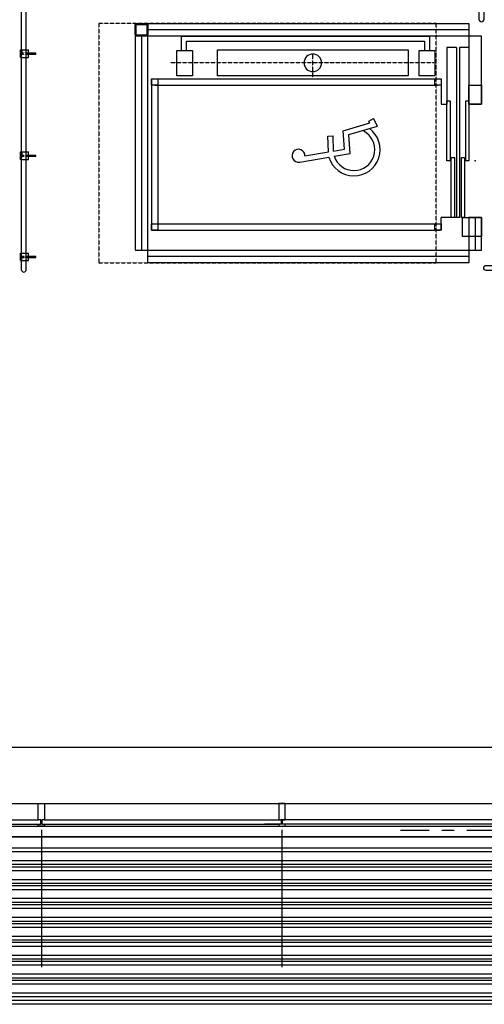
# Model space of a CAD drawing. Extents: x -66955 to 52345, y -20450 to 69550.
# Tile 14 of 132: x -61707 to -58018, y 11205 to 19020. Entities that reach past the tile are written whole.
import ezdxf

# ---------------------------------------------------------------- set-up
doc = ezdxf.new("R2010")
doc.units = 0
doc.header["$MEASUREMENT"] = 0
doc.linetypes.add('HIDDEN', pattern=[0.375, 0.25, -0.125])
for name, color, linetype in [('STRAMIEN--E7-', 7, 'CONTINUOUS'), ('VERD1--22-', 7, 'CONTINUOUS'), ('VERD1--24-', 7, 'CONTINUOUS'), ('VERD1--27-', 7, 'CONTINUOUS'), ('VERD1--28-', 7, 'CONTINUOUS'), ('VERD1--31-', 7, 'CONTINUOUS'), ('VERD1--32-', 7, 'CONTINUOUS')]:
    doc.layers.add(name, color=color, linetype=linetype)
doc.styles.add('MONOTXT', font='MONOTXT', dxfattribs={"height": 0.2})

# ---------------------------------------------------------------- blocks, each defined once
blk = doc.blocks.new('*O347')
at = {"layer": 'VERD1--28-', "color": 7, "linetype": 'CONTINUOUS'}
for p, q in [((57.6, 131.1), (268.2, 193.1)), ((101.6, 100.2), (329, 167.3)), ((260.7, 207.8), (297.9, 227.1)), ((268.2, 193.1), (260.7, 207.8)), ((329, 167.3), (297.9, 227.1)), ((-66, 88.3), (-24, 89.8)), ((-61.3, -36.9), (-66, 88.3)), ((-19.6, -29.9), (-24, 89.8)), ((66.9, -15.4), (57.6, 131.1)), ((111.2, -50.6), (101.6, 100.2)), ((240.2, 115), (214.6, 133.5)), ((-247.2, -68.1), (-61.3, -36.9)), ((-19.6, -29.9), (66.9, -15.4)), ((-15.7, -71.8), (111.2, -50.6)), ((142.1, -19.1), (142.1, -19)), ((-288.6, -117.6), (-57.1, -78.8))]:
    blk.add_line(p, q, dxfattribs=at)
for centre, radius, start, end in [((142.1, -19), 208.1, 196.7668, 53.80304), ((142.1, -19), 166.1, 198.5777, 53.80207), ((-298.7, -67.5), 51.5, 359.06549, 279.51302)]:
    blk.add_arc(centre, radius, start, end, dxfattribs=at)
blk = doc.blocks.new('*O346')
at = {"layer": 'VERD1--28-', "color": 7, "linetype": 'CONTINUOUS'}
for p, q in [((-1419.5, 862), (-1419.5, 938)), ((-1411.5, 862), (-1411.5, 938)), ((-1407.5, 950), (-1331.5, 950)), ((-1407.5, 942), (-1331.5, 942)), ((-1327.5, 938), (-1327.5, 862)), ((-1319.5, 938), (-1319.5, 862)), ((1230.5, 900), (-1319.5, 900)), ((-1331.5, 858), (-1407.5, 858)), ((-1331.5, 850), (-1407.5, 850)), ((-1369.5, 850), (-1369.5, -850)), ((1130.8, 760), (1055.8, 760)), ((1055.8, 760), (1055.9, 310)), ((1130.8, 760), (1130.8, -590)), ((1155.8, 760), (1155.8, -590)), ((1230.5, 760), (1155.8, 760)), ((-1289.5, 510), (-1289.5, -690.1)), ((-1289.5, 510), (1009.7, 510)), ((-1264.5, 460), (981.7, 460)), ((-1239.5, 460), (-1239.5, -665.2)), ((1055.8, 335), (1080.8, 335)), ((1055.8, -140), (1055.8, 335)), ((1080.8, 335), (1080.8, -140)), ((1205.8, 335), (1230.8, 335)), ((1205.8, -140), (1205.8, 335)), ((1230.8, 335), (1230.8, -140)), ((1030.8, 310), (1055.8, 310)), ((1255.8, 310), (1280.8, 310)), ((1080.8, -140), (1055.8, -140)), ((1090.8, -115), (1115.8, -115)), ((1090.8, -590), (1090.8, -115)), ((1115.8, -115), (1115.8, -590)), ((1170.8, -115), (1195.8, -115)), ((1170.9, -590), (1170.8, -115)), ((1195.8, -115), (1195.9, -590)), ((1230.8, -140), (1205.8, -140)), ((1155.8, -590), (1010.9, -590)), ((1010.9, -690), (1010.9, -590)), ((1115.8, -590), (1090.8, -590)), ((1195.9, -590), (1170.9, -590)), ((1230.9, -590), (1280.9, -590)), ((1280.9, -590), (1280.8, -740)), ((-1289.5, -690.1), (1002.7, -690.1)), ((-1264.5, -640.1), (981.8, -640.1)), ((1280.8, -740), (1180.8, -740)), ((1280.5, -740), (1280.5, -850)), ((1230.5, -900), (-1319.5, -900))]:
    blk.add_line(p, q, dxfattribs=at)
at = {"layer": 'VERD1--28-', "color": 7, "linetype": 'HIDDEN'}
for p, q in [((-9, 521.4), (-9, 706.9)), ((951.3, 637.6), (-1143.1, 637.6))]:
    blk.add_line(p, q, dxfattribs=at)
at = {"layer": 'VERD1--28-', "color": 7, "linetype": 'CONTINUOUS'}
for points in [[(-1319.5, 950), (1230.5, 950), (1230.5, 850), (-1319.5, 850)], [(-1419.5, -850), (-1319.5, -850), (-1319.5, 850), (-1419.5, 850)], [(1230.5, 310), (1330.5, 310), (1330.5, 850), (1230.5, 850)], [(-964.5, 735), (-964.5, 535), (-1089.5, 535), (-1089.5, 735)], [(-766.1, 535), (-766.1, 740.3), (748.2, 740.3), (748.2, 535)], [(960.9, 735), (960.9, 535), (835.9, 535), (835.9, 735)], [(-1239.5, 460), (-1289.5, 460), (-1289.5, 510), (-1239.5, 510)], [(1010.9, 460), (960.9, 460), (960.9, 510), (1010.9, 510)], [(1330.5, 460), (1330.5, 310), (1230.5, 310), (1230.5, 460)], [(1330.5, -590), (1330.5, -740), (1180.8, -740), (1180.8, -590)], [(1230.5, -850), (1330.5, -850), (1330.5, -590), (1230.5, -590)], [(-1239.5, -690.1), (-1289.5, -690.1), (-1289.5, -640.1), (-1239.5, -640.1)], [(1010.9, -690), (960.9, -690), (960.9, -640), (1010.9, -640)], [(-1319.5, -850), (1230.5, -850), (1230.5, -950), (-1319.5, -950)]]:
    blk.add_lwpolyline(points, close=True, dxfattribs=at)
for points in [[(-1050.8, 730.1), (-1050.8, 850), (918.1, 850), (918.1, 735)], [(-1010.8, 730.1), (-1010.8, 810), (878.1, 810), (878.1, 735)], [(1010.9, 510), (1010.9, 310), (1055, 310)]]:
    blk.add_lwpolyline(points, dxfattribs=at)
at = {"layer": 'VERD1--28-', "color": 7, "linetype": 'CONTINUOUS', "extrusion": (0, 0, -1)}
blk.add_circle((8.9, 637.6), 69.3, dxfattribs=at)
for centre, radius, start, end in [((1407.5, 938), 12, 360, 90), ((1407.5, 938), 4, 360, 90), ((1331.5, 938), 12, 90, 180), ((1331.5, 938), 4, 90, 180), ((1407.5, 862), 12, 270, 360), ((1407.5, 862), 4, 270, 360), ((1331.5, 862), 4, 180, 270), ((1331.5, 862), 12, 180, 270)]:
    blk.add_arc(centre, radius, start, end, dxfattribs=at)
at = {"layer": 'VERD1--28-', "color": 7, "linetype": 'CONTINUOUS'}
for p in [(1280.8, 310), (1280.8, -140), (1280.9, -590)]:
    blk.add_point(p, dxfattribs=at)
blk.add_blockref('*O347', (175.8, -32.4), dxfattribs=at)
blk = doc.blocks.new('*O377')
at = {"layer": 'VERD1--24-', "color": 7, "linetype": 'CONTINUOUS'}
for p, q in [((-59.8, -30), (-59.8, 30)), ((-59.8, 30), (1.7, 30)), ((1.7, -30), (1.7, 30)), ((1.7, 5), (59.8, 5)), ((59.8, -5), (59.8, 5)), ((-59.8, -30), (1.7, -30)), ((1.7, -5), (59.8, -5))]:
    blk.add_line(p, q, dxfattribs=at)
at = {"layer": 'VERD1--24-', "color": 7, "linetype": 'HIDDEN'}
for points in [[(-49.8, 30), (-49.8, 7, 0.414192), (-47.8, 5), (6.5, 5)], [(-49.8, -30), (-49.8, -7, -0.414226), (-47.8, -5), (3.5, -5)]]:
    blk.add_lwpolyline(points, format="xyb", dxfattribs=at)
blk = doc.blocks.new('*O378')
at = {"layer": 'VERD1--24-', "color": 7, "linetype": 'CONTINUOUS'}
for p, q in [((-59.8, -30), (-59.8, 30)), ((-59.8, 30), (1.7, 30)), ((1.7, -30), (1.7, 30)), ((1.7, 5), (59.8, 5)), ((59.8, -5), (59.8, 5)), ((-59.8, -30), (1.7, -30)), ((1.7, -5), (59.8, -5))]:
    blk.add_line(p, q, dxfattribs=at)
at = {"layer": 'VERD1--24-', "color": 7, "linetype": 'HIDDEN'}
for points in [[(-49.8, 30), (-49.8, 7, 0.414192), (-47.8, 5), (-47.8, 5), (6.5, 5)], [(-49.8, -30), (-49.8, -7, -0.414226), (-47.8, -5), (3.5, -5)]]:
    blk.add_lwpolyline(points, format="xyb", dxfattribs=at)
blk = doc.blocks.new('*O376')
at = {"layer": 'VERD1--24-', "color": 7, "linetype": 'CONTINUOUS'}
for name in ['*O377', '*O378']:
    blk.add_blockref(name, (0, 0), dxfattribs=at)
blk = doc.blocks.new('*O380')
at = {"layer": 'VERD1--24-', "color": 7, "linetype": 'CONTINUOUS'}
for p, q in [((-59.8, -30), (-59.8, 30)), ((-59.8, 30), (1.7, 30)), ((1.7, -30), (1.7, 30)), ((1.7, 5), (59.8, 5)), ((59.8, -5), (59.8, 5)), ((-59.8, -30), (1.7, -30)), ((1.7, -5), (59.8, -5))]:
    blk.add_line(p, q, dxfattribs=at)
at = {"layer": 'VERD1--24-', "color": 7, "linetype": 'HIDDEN'}
for points in [[(-49.8, 30), (-49.8, 7, 0.414192), (-47.8, 5), (6.5, 5)], [(-49.8, -30), (-49.8, -7, -0.414226), (-47.8, -5), (3.5, -5)]]:
    blk.add_lwpolyline(points, format="xyb", dxfattribs=at)
blk = doc.blocks.new('*O381')
at = {"layer": 'VERD1--24-', "color": 7, "linetype": 'CONTINUOUS'}
for p, q in [((-59.8, -30), (-59.8, 30)), ((-59.8, 30), (1.7, 30)), ((1.7, -30), (1.7, 30)), ((1.7, 5), (59.8, 5)), ((59.8, -5), (59.8, 5)), ((-59.8, -30), (1.7, -30)), ((1.7, -5), (59.8, -5))]:
    blk.add_line(p, q, dxfattribs=at)
at = {"layer": 'VERD1--24-', "color": 7, "linetype": 'HIDDEN'}
for points in [[(-49.8, 30), (-49.8, 7, 0.414192), (-47.8, 5), (-47.8, 5), (6.5, 5)], [(-49.8, -30), (-49.8, -7, -0.414226), (-47.8, -5), (3.5, -5)]]:
    blk.add_lwpolyline(points, format="xyb", dxfattribs=at)
blk = doc.blocks.new('*O379')
at = {"layer": 'VERD1--24-', "color": 7, "linetype": 'CONTINUOUS'}
for name in ['*O380', '*O381']:
    blk.add_blockref(name, (0, 0), dxfattribs=at)
blk = doc.blocks.new('*O383')
at = {"layer": 'VERD1--24-', "color": 7, "linetype": 'CONTINUOUS'}
for p, q in [((-59.8, -30), (-59.8, 30)), ((-59.8, 30), (1.7, 30)), ((1.7, -30), (1.7, 30)), ((1.7, 5), (59.8, 5)), ((59.8, -5), (59.8, 5)), ((-59.8, -30), (1.7, -30)), ((1.7, -5), (59.8, -5))]:
    blk.add_line(p, q, dxfattribs=at)
at = {"layer": 'VERD1--24-', "color": 7, "linetype": 'HIDDEN'}
for points in [[(-49.8, 30), (-49.8, 7, 0.414192), (-47.8, 5), (6.5, 5)], [(-49.8, -30), (-49.8, -7, -0.414226), (-47.8, -5), (3.5, -5)]]:
    blk.add_lwpolyline(points, format="xyb", dxfattribs=at)
blk = doc.blocks.new('*O384')
at = {"layer": 'VERD1--24-', "color": 7, "linetype": 'CONTINUOUS'}
for p, q in [((-59.8, -30), (-59.8, 30)), ((-59.8, 30), (1.7, 30)), ((1.7, -30), (1.7, 30)), ((1.7, 5), (59.8, 5)), ((59.8, -5), (59.8, 5)), ((-59.8, -30), (1.7, -30)), ((1.7, -5), (59.8, -5))]:
    blk.add_line(p, q, dxfattribs=at)
at = {"layer": 'VERD1--24-', "color": 7, "linetype": 'HIDDEN'}
for points in [[(-49.8, 30), (-49.8, 7, 0.414192), (-47.8, 5), (-47.8, 5), (6.5, 5)], [(-49.8, -30), (-49.8, -7, -0.414226), (-47.8, -5), (3.5, -5)]]:
    blk.add_lwpolyline(points, format="xyb", dxfattribs=at)
blk = doc.blocks.new('*O382')
at = {"layer": 'VERD1--24-', "color": 7, "linetype": 'CONTINUOUS'}
for name in ['*O383', '*O384']:
    blk.add_blockref(name, (0, 0), dxfattribs=at)

msp = doc.modelspace()

# ---------------------------------------------------------------- linework, layer by layer
at = {"layer": 'STRAMIEN--E7-', "color": 6, "linetype": 'CONTINUOUS'}
for p, q in [((-58456, 12585), (-58683, 12585)), ((-58256, 12585), (-58356, 12585)), ((-57856, 12585), (-58156, 12585))]:
    msp.add_line(p, q, dxfattribs=at)
at = {"layer": 'VERD1--22-', "color": 7, "linetype": 'CONTINUOUS'}
msp.add_line((-65198, 13247), (-53860, 13247), dxfattribs=at)
at = {"layer": 'VERD1--24-', "color": 7, "linetype": 'CONTINUOUS'}
for points in [[(-61694.55, 17036.94, 1), (-61654.55, 17036.94), (-61654.55, 19634.67, -0.4142136), (-61634.55, 19654.69), (-58079.99, 19654.67, -0.4142136), (-58059.99, 19634.69), (-58060.01, 19023.07, 1), (-58019.99, 19023.09), (-58020, 19654.56, 0.4142136), (-58060, 19694.56), (-61654.55, 19694.55, 0.4142136), (-61694.53, 19654.55), (-61694.55, 17036.94)], [(-61694.53, 19654.55), (-61694.55, 17036.94, 1), (-61654.55, 17036.94), (-61654.55, 19634.67, -0.4142136), (-61634.55, 19654.69), (-58079.99, 19654.67, -0.4142136), (-58059.99, 19634.69), (-58060.01, 19023.07, 1), (-58019.99, 19023.09), (-58020, 19654.56, 0.4142136), (-58060, 19694.56), (-61654.55, 19694.55, 0.4142136), (-61694.53, 19654.55)]]:
    msp.add_lwpolyline(points, format="xyb", dxfattribs=at)
at = {"layer": 'VERD1--27-', "color": 7, "linetype": 'CONTINUOUS'}
for p, q in [((-61535, 12590), (-61535, 11498.49)), ((-59625, 12590), (-59625, 11498.49)), ((-53860, 11235), (-65764.88, 11235)), ((-53860, 11205), (-65764.88, 11205))]:
    msp.add_line(p, q, dxfattribs=at)
at = {"layer": 'VERD1--27-', "color": 251, "linetype": 'CONTINUOUS'}
for p, q in [((-53860, 12444.49), (-65764.88, 12444.49)), ((-53860, 12414.49), (-65764.88, 12414.49)), ((-53860, 12343.49), (-65764.88, 12343.49)), ((-53860, 12313.49), (-65764.88, 12313.49)), ((-53860, 12294.49), (-65764.88, 12294.49)), ((-53860, 12264.49), (-65764.88, 12264.49)), ((-53860, 12193.49), (-65764.88, 12193.49)), ((-53860, 12163.49), (-65764.88, 12163.49)), ((-53860, 12144.49), (-65764.88, 12144.49)), ((-53860, 12114.49), (-65764.88, 12114.49)), ((-53860, 12043.49), (-65764.88, 12043.49)), ((-53860, 12013.49), (-65764.88, 12013.49)), ((-53860, 11994.49), (-65764.88, 11994.49)), ((-53860, 11964.49), (-65764.88, 11964.49)), ((-53860, 11893.49), (-65764.88, 11893.49)), ((-53860, 11863.49), (-65764.88, 11863.49)), ((-53860, 11844.49), (-65764.88, 11844.49)), ((-53860, 11814.49), (-65764.88, 11814.49)), ((-53860, 11743.49), (-65764.88, 11743.49)), ((-53860, 11713.49), (-65764.88, 11713.49)), ((-53860, 11694.49), (-65764.88, 11694.49)), ((-53860, 11664.49), (-65764.88, 11664.49)), ((-53860, 11593.49), (-65764.88, 11593.49)), ((-53860, 11563.49), (-65764.88, 11563.49)), ((-53860, 11544.49), (-65764.88, 11544.49)), ((-53860, 11514.49), (-65764.88, 11514.49)), ((-53860, 11443.49), (-65764.88, 11443.49)), ((-53860, 11413.49), (-65764.88, 11413.49)), ((-53860, 11394.49), (-65764.88, 11394.49)), ((-53860, 11364.49), (-65764.88, 11364.49)), ((-53860, 11293.49), (-65764.88, 11293.49)), ((-53860, 11263.49), (-65764.88, 11263.49))]:
    msp.add_line(p, q, dxfattribs=at)
at = {"layer": 'VERD1--27-', "color": 7, "linetype": 'CONTINUOUS'}
for points in [[(-56980, 17030.02), (-58002.41, 17030.02, -0.4142136), (-58022.4, 17050.02, -0.4142136), (-58002.4, 17070.02), (-56960, 17070.02, -0.4142136), (-56895, 17005.02), (-56895, 16455.02, 0.408978), (-53892.59, 13420.36, -0.4121096), (-53872.73, 13400.36, -0.4142136), (-53892.73, 13380.21, -0.4108931), (-56935, 16455.02), (-56935, 16985.02, 0.4142136), (-56980, 17030.02)], [(-56889.06, 12535), (-65764.88, 12535, -0.0071662), (-66455, 12547.45)]]:
    msp.add_lwpolyline(points, format="xyb", dxfattribs=at)
at = {"layer": 'VERD1--28-', "color": 7, "linetype": 'HIDDEN'}
msp.add_lwpolyline([(-61080, 17090), (-58400, 17090), (-58400, 18990), (-61080, 18990)], close=True, dxfattribs=at)
msp.add_lwpolyline([(-61080, 17090), (-58400, 17090), (-58400, 18990), (-61080, 18990)], close=True, dxfattribs=at)
at = {"layer": 'VERD1--31-', "color": 7, "linetype": 'CONTINUOUS'}
for p, q in [((-65330.09, 12800), (-53920.09, 12800)), ((-65690, 12620), (-53920, 12620)), ((-65370, 12620), (-53920, 12620)), ((-65141.17, 12535), (-53860, 12535))]:
    msp.add_line(p, q, dxfattribs=at)
for points in [[(-61510, 12800), (-61510, 12670), (-61530, 12670), (-61530, 12635), (-61510, 12635), (-61510, 12620), (-61560, 12620), (-61560.01, 12635), (-61540, 12635), (-61540, 12670), (-61560, 12670), (-61560, 12800)], [(-59650, 12800), (-59650, 12670), (-59630, 12670), (-59630, 12635), (-59650, 12635), (-59650, 12620), (-59600, 12620), (-59599.99, 12635), (-59620, 12635), (-59620, 12670), (-59600, 12670), (-59600, 12800)]]:
    msp.add_lwpolyline(points, close=True, dxfattribs=at)
at = {"layer": 'VERD1--32-', "color": 7, "linetype": 'CONTINUOUS'}
for p, q in [((-63420, 12670), (-61554, 12670)), ((-61510, 12670), (-59644, 12670)), ((-57729, 12670), (-59634, 12670)), ((-63420, 12635), (-61554, 12635)), ((-61510, 12635), (-59644, 12635)), ((-57737, 12635), (-59762, 12635))]:
    msp.add_line(p, q, dxfattribs=at)

# ---------------------------------------------------------------- block references
at = {"layer": 'VERD1--24-', "color": 7, "linetype": 'CONTINUOUS'}
for name, p in [('*O376', (-61639.67, 18751.03)), ('*O379', (-61639.65, 17941.03)), ('*O382', (-61639.62, 17138.03))]:
    msp.add_blockref(name, p, dxfattribs=at)
at = {"layer": 'VERD1--28-', "color": 7, "linetype": 'CONTINUOUS'}
msp.add_blockref('*O346', (-59370.5, 18040), dxfattribs=at)

doc.saveas('drawing.dxf')
